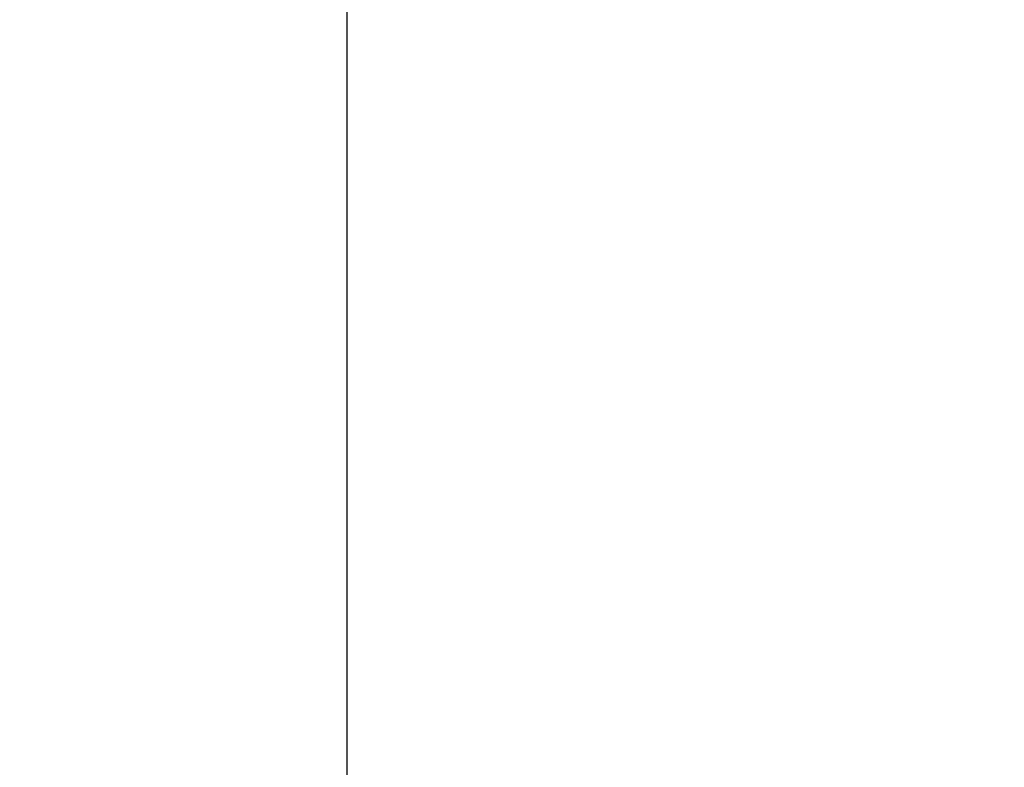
# Model space of a CAD drawing. Header units: millimetres. Extents: x -1030 to 192, y -442 to 180.
# Tile 105 of 256: x -1015 to -1008, y 153 to 158. Entities that reach past the tile are written whole.
import ezdxf

# ---------------------------------------------------------------- set-up
doc = ezdxf.new("R2010")
doc.units = ezdxf.units.MM
doc.header["$MEASUREMENT"] = 0
doc.layers.add('OVIDIO 120x60x72h', color=7, linetype='Continuous')

msp = doc.modelspace()

# ---------------------------------------------------------------- linework, layer by layer
at = {"layer": 'OVIDIO 120x60x72h', "extrusion": (0.235702, -0.235702, 0.942809)}
for points in [[(-599.2252, 1033.5552), (-599.2252, 924.4774)], [(-600.1739, 924.4774), (-600.1739, 1033.5552)], [(-603.02, 924.4774), (-603.02, 1033.5552)], [(-602.0713, 1033.5552), (-602.0713, 924.4774)]]:
    msp.add_lwpolyline(points, dxfattribs=at)
at = {"layer": 'OVIDIO 120x60x72h', "extrusion": (1, 0, 0)}
for points in [[(160.5878, 752.7161), (148.1949, 752.7161)], [(148.1949, 755.3994), (160.5878, 755.3994)]]:
    msp.add_lwpolyline(points, dxfattribs=at)
at = {"layer": 'OVIDIO 120x60x72h'}
msp.add_lwpolyline([(-1012.716, 148.1949), (-1012.716, 160.5878)], dxfattribs=at)
at = {"layer": 'OVIDIO 120x60x72h', "extrusion": (0.881185, 0.265561, 0.391139)}
for points in [[(442.9632, 1058.8039), (396.6429, 998.6857)], [(396.6429, 998.6857), (442.9632, 1058.8039)]]:
    msp.add_lwpolyline(points, dxfattribs=at)
at = {"layer": 'OVIDIO 120x60x72h', "extrusion": (0.881208, 0.265507, 0.391124)}
for points in [[(396.5612, 1000.1177), (442.1809, 1059.3378)], [(442.1809, 1059.3378), (396.5612, 1000.1177)]]:
    msp.add_lwpolyline(points, dxfattribs=at)
at = {"layer": 'OVIDIO 120x60x72h', "extrusion": (0, 1, 0)}
msp.add_lwpolyline([(1012.0452, 755.3994), (1013.3868, 752.7161)], dxfattribs=at)
at = {"layer": 'OVIDIO 120x60x72h', "extrusion": (0.108979, -0.202852, 0.973126)}
for points in [[(-824.1299, 613.0002), (-824.1299, 773.6561)], [(-824.1299, 773.6561), (-824.1299, 613.0002)], [(-823.8344, 773.6561), (-823.8344, 613.0002)], [(-823.539, 773.6561), (-823.539, 613.0002)], [(-823.539, 613.0002), (-823.539, 773.6561)]]:
    msp.add_lwpolyline(points, dxfattribs=at)
at = {"layer": 'OVIDIO 120x60x72h', "extrusion": (0.108995, -0.202872, 0.97312)}
msp.add_lwpolyline([(-821.6936, 767.1084), (-821.6936, 772.1083)], dxfattribs=at)

doc.saveas('drawing.dxf')
